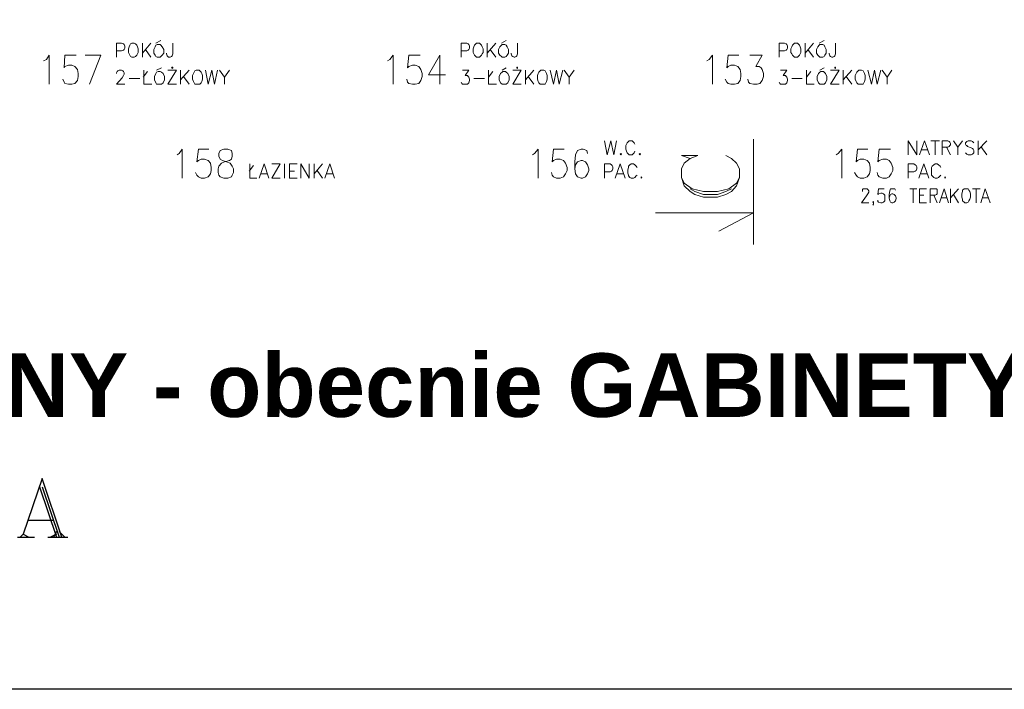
# Model space of a CAD drawing. Header units: millimetres. Extents: x 1 to 17496, y 1 to 30809.
# Tile 85 of 256: x 10915 to 12089, y 11395 to 12194. Entities that reach past the tile are written whole.
import ezdxf

# ---------------------------------------------------------------- set-up
doc = ezdxf.new("R2010")
doc.units = ezdxf.units.MM
doc.layers.add('Opisy', color=255, linetype='Continuous')
doc.layers.add('PDF _Geometria', color=7, linetype='Continuous')
doc.layers.add('SSO_opis pomieszczeń', color=5, linetype='Continuous', lineweight=25)
doc.styles.add('arial', font='arialbd.ttf')

msp = doc.modelspace()

# ---------------------------------------------------------------- linework, layer by layer
at = {"layer": 'Opisy', "lineweight": 18}
for points in [[(11030.8, 12148.7), (11030.8, 12165.5), (11036.7, 12165.5), (11039.2, 12164.7), (11040, 12163.8), (11040.9, 12162.1), (11040.9, 12159.6), (11040, 12157.9), (11039.2, 12157.1), (11036.7, 12156.2), (11030.8, 12156.2)], [(11061.9, 12165.5), (11061.9, 12148.7)], [(11072, 12165.5), (11061.9, 12153.7)], [(11077.9, 12165.5), (11083.8, 12168.9)], [(11098.1, 12165.5), (11098.1, 12152.9), (11097.3, 12150.3), (11096.5, 12149.5), (11094.8, 12148.7), (11093.1, 12148.7), (11092.2, 12149.5), (11091.4, 12150.3), (11090.6, 12152.9), (11090.6, 12153.7)], [(11441.8, 12148.7), (11441.8, 12165.5), (11448.5, 12165.5), (11450.2, 12164.7), (11451, 12163.8), (11451.9, 12162.1), (11451.9, 12159.6), (11451, 12157.9), (11450.2, 12157.1), (11448.5, 12156.2), (11441.8, 12156.2)], [(11472.9, 12165.5), (11472.9, 12148.7)], [(11483, 12165.5), (11472.9, 12153.7)], [(11489.8, 12165.5), (11495.7, 12168.9)], [(11509.1, 12165.5), (11509.1, 12152.9), (11508.3, 12150.3), (11507.5, 12149.5), (11505.8, 12148.7), (11504.9, 12148.7), (11503.3, 12149.5), (11502.4, 12150.3), (11501.6, 12152.9), (11501.6, 12153.7)], [(11820.8, 12148.7), (11820.8, 12165.5), (11827.5, 12165.5), (11829.2, 12164.7), (11830, 12163.8), (11830.9, 12162.1), (11830.9, 12159.6), (11830, 12157.9), (11829.2, 12157.1), (11827.5, 12156.2), (11820.8, 12156.2)], [(11851.9, 12165.5), (11851.9, 12148.7)], [(11862, 12165.5), (11851.9, 12153.7)], [(11868.8, 12165.5), (11874.7, 12168.9)], [(11888.1, 12165.5), (11888.1, 12152.9), (11887.3, 12150.3), (11886.5, 12149.5), (11884.8, 12148.7), (11883.9, 12148.7), (11882.3, 12149.5), (11881.4, 12150.3), (11880.6, 12152.9), (11880.6, 12153.7)], [(10944, 12144.4), (10947.4, 12146.1), (10950.8, 12151.2), (10950.8, 12116.6)], [(10982.8, 12151.2), (10969.3, 12151.2), (10968.4, 12136), (10969.3, 12137.7), (10973.5, 12139.4), (10977.7, 12139.4), (10981.1, 12137.7), (10984.4, 12134.3), (10985.3, 12129.3), (10985.3, 12125.9), (10984.4, 12120.9), (10981.1, 12117.5), (10977.7, 12116.6), (10973.5, 12116.6), (10969.3, 12117.5), (10968.4, 12119.2), (10966.8, 12122.5)], [(10998.8, 12116.6), (11012.2, 12151.2), (10993.7, 12151.2)], [(11065.3, 12157.9), (11072, 12148.7)], [(11354.2, 12144.4), (11356.7, 12146.1), (11360.9, 12151.2), (11360.9, 12116.6)], [(11392.9, 12151.2), (11379.4, 12151.2), (11377.8, 12136), (11379.4, 12137.7), (11383.7, 12139.4), (11387, 12139.4), (11391.2, 12137.7), (11393.8, 12134.3), (11395.4, 12129.3), (11395.4, 12125.9), (11393.8, 12120.9), (11391.2, 12117.5), (11387, 12116.6), (11383.7, 12116.6), (11379.4, 12117.5), (11377.8, 12119.2), (11376.9, 12122.5)], [(11416.5, 12116.6), (11416.5, 12151.2), (11403, 12127.6), (11423.2, 12127.6)], [(11476.3, 12157.9), (11483, 12148.7)], [(11734.9, 12144.4), (11737.4, 12146.1), (11741.6, 12151.2), (11741.6, 12116.6)], [(11772.8, 12151.2), (11760.1, 12151.2), (11758.4, 12136), (11760.1, 12137.7), (11763.5, 12139.4), (11767.7, 12139.4), (11771.9, 12137.7), (11774.4, 12134.3), (11775.3, 12129.3), (11775.3, 12125.9), (11774.4, 12120.9), (11771.9, 12117.5), (11767.7, 12116.6), (11763.5, 12116.6), (11760.1, 12117.5), (11758.4, 12119.2), (11756.8, 12122.5)], [(11786.2, 12151.2), (11800.6, 12151.2), (11793, 12137.7), (11797.2, 12137.7), (11799.7, 12136), (11800.6, 12134.3), (11802.2, 12129.3), (11802.2, 12125.9), (11800.6, 12120.9), (11798, 12117.5), (11794.7, 12116.6), (11790.5, 12116.6), (11786.2, 12117.5), (11784.6, 12119.2), (11783.7, 12122.5)], [(11855.3, 12157.9), (11862, 12148.7)], [(11030.8, 12129.3), (11030.8, 12130.1), (11031.6, 12131.8), (11032.4, 12132.6), (11034.1, 12133.5), (11036.7, 12133.5), (11038.3, 12132.6), (11039.2, 12131.8), (11040, 12130.1), (11040, 12128.4), (11039.2, 12126.8), (11037.5, 12124.2), (11030.8, 12116.6), (11040.9, 12116.6)], [(11062.8, 12125.1), (11067.8, 12131.8)], [(11063.6, 12133.5), (11063.6, 12116.6), (11072.9, 12116.6)], [(11078.8, 12133.5), (11084.7, 12136)], [(11092.2, 12133.5), (11102.4, 12133.5), (11092.2, 12116.6), (11102.4, 12116.6)], [(11107.4, 12133.5), (11107.4, 12116.6)], [(11117.5, 12133.5), (11107.4, 12121.7)], [(11136.9, 12133.5), (11140.3, 12116.6), (11144.5, 12133.5), (11147.8, 12116.6), (11151.2, 12133.5)], [(11153.7, 12133.5), (11159.6, 12125.1), (11159.6, 12116.6)], [(11165.5, 12133.5), (11159.6, 12125.1)], [(11443.5, 12133.5), (11451, 12133.5), (11446.8, 12126.8), (11449.4, 12126.8), (11450.2, 12125.9), (11451, 12125.1), (11451.9, 12122.5), (11451.9, 12120.9), (11451, 12118.3), (11449.4, 12116.6), (11443.5, 12116.6), (11442.6, 12117.5), (11441.8, 12119.2)], [(11474.6, 12133.5), (11474.6, 12116.6), (11483.9, 12116.6)], [(11474.6, 12125.1), (11479.7, 12131.8)], [(11490.6, 12133.5), (11495.7, 12136)], [(11503.3, 12133.5), (11513.4, 12133.5), (11503.3, 12116.6), (11513.4, 12116.6)], [(11518.4, 12133.5), (11518.4, 12116.6)], [(11528.5, 12133.5), (11518.4, 12121.7)], [(11547.9, 12133.5), (11552.1, 12116.6), (11555.5, 12133.5), (11558.8, 12116.6), (11563.1, 12133.5)], [(11564.7, 12133.5), (11570.6, 12125.1), (11570.6, 12116.6)], [(11576.5, 12133.5), (11570.6, 12125.1)], [(11822.5, 12133.5), (11830, 12133.5), (11825.8, 12126.8), (11828.4, 12126.8), (11829.2, 12125.9), (11830, 12125.1), (11830.9, 12122.5), (11830.9, 12120.9), (11830, 12118.3), (11828.4, 12116.6), (11822.5, 12116.6), (11821.6, 12117.5), (11820.8, 12119.2)], [(11853.6, 12133.5), (11853.6, 12116.6), (11862.9, 12116.6)], [(11853.6, 12125.1), (11858.7, 12131.8)], [(11869.6, 12133.5), (11874.7, 12136)], [(11882.3, 12133.5), (11892.4, 12133.5), (11882.3, 12116.6), (11892.4, 12116.6)], [(11897.4, 12133.5), (11897.4, 12116.6)], [(11907.5, 12133.5), (11897.4, 12121.7)], [(11926.9, 12133.5), (11931.1, 12116.6), (11934.5, 12133.5), (11937.8, 12116.6), (11942.1, 12133.5)], [(11943.7, 12133.5), (11949.6, 12125.1), (11949.6, 12116.6)], [(11955.5, 12133.5), (11949.6, 12125.1)], [(11045.9, 12123.4), (11058.6, 12123.4)], [(11110.8, 12125.9), (11117.5, 12116.6)], [(11456.9, 12123.4), (11469.6, 12123.4)], [(11521.8, 12125.9), (11528.5, 12116.6)], [(11835.9, 12123.4), (11848.6, 12123.4)], [(11900.8, 12125.9), (11907.5, 12116.6)], [(11612.7, 12049.3), (11616.1, 12032.4), (11620.3, 12049.3), (11623.7, 12032.4), (11627.1, 12049.3)], [(11649, 12045.1), (11648.1, 12046.7), (11646.4, 12048.4), (11645.6, 12049.3), (11642.2, 12049.3), (11641.4, 12048.4), (11639.7, 12046.7), (11638.9, 12045.1), (11638, 12043.4), (11638, 12039.2), (11638.9, 12036.6), (11639.7, 12034.9), (11641.4, 12033.3), (11642.2, 12032.4), (11645.6, 12032.4), (11646.4, 12033.3), (11648.1, 12034.9), (11649, 12036.6)], [(11790.5, 12051), (11790.5, 11925.5)], [(11974.9, 12032.4), (11974.9, 12049.3), (11985, 12032.4), (11985, 12049.3)], [(11988.4, 12032.4), (11994.3, 12049.3), (12000.2, 12032.4)], [(12001.8, 12049.3), (12012, 12049.3)], [(12006.9, 12049.3), (12006.9, 12032.4)], [(12015.3, 12032.4), (12015.3, 12049.3), (12022.1, 12049.3), (12023.7, 12048.4), (12024.6, 12047.6), (12025.4, 12045.9), (12025.4, 12044.2), (12024.6, 12043.4), (12023.7, 12042.5), (12022.1, 12041.7), (12015.3, 12041.7)], [(12028.8, 12049.3), (12033.9, 12041.7), (12033.9, 12032.4)], [(12039.7, 12049.3), (12033.9, 12041.7)], [(12053.2, 12046.7), (12051.5, 12048.4), (12049.9, 12049.3), (12046.5, 12049.3), (12044.8, 12048.4), (12043.1, 12046.7), (12043.1, 12045.1), (12044, 12043.4), (12044.8, 12043.4), (12045.6, 12042.5), (12049.9, 12040.8), (12051.5, 12040), (12052.4, 12039.2), (12053.2, 12037.5), (12053.2, 12034.9), (12051.5, 12033.3), (12049.9, 12032.4), (12046.5, 12032.4), (12044.8, 12033.3), (12043.1, 12034.9)], [(12058.3, 12049.3), (12058.3, 12032.4)], [(12068.4, 12049.3), (12058.3, 12038.3)], [(11103.2, 12032.4), (11105.7, 12034.1), (11109.1, 12039.2), (11109.1, 12004.6)], [(11141.1, 12039.2), (11128.5, 12039.2), (11126.8, 12024), (11128.5, 12025.7), (11131.8, 12027.4), (11136, 12027.4), (11140.3, 12025.7), (11142.8, 12022.3), (11143.6, 12017.3), (11143.6, 12013.9), (11142.8, 12009.7), (11140.3, 12006.3), (11136, 12004.6), (11131.8, 12004.6), (11128.5, 12006.3), (11126.8, 12008), (11125.1, 12011.4)], [(11526.8, 12032.4), (11529.4, 12034.1), (11533.6, 12039.2), (11533.6, 12004.6)], [(11564.7, 12039.2), (11552.1, 12039.2), (11550.4, 12024), (11552.1, 12025.7), (11555.5, 12027.4), (11559.7, 12027.4), (11563.9, 12025.7), (11566.4, 12022.3), (11568.1, 12017.3), (11568.1, 12013.9), (11566.4, 12009.7), (11563.9, 12006.3), (11559.7, 12004.6), (11555.5, 12004.6), (11552.1, 12006.3), (11550.4, 12008), (11549.6, 12011.4)], [(11592.5, 12034.1), (11591.7, 12037.5), (11587.5, 12039.2), (11584.9, 12039.2), (11580.7, 12037.5), (11578.2, 12032.4), (11577.4, 12024), (11577.4, 12015.6), (11578.2, 12009.7), (11580.7, 12006.3), (11584.9, 12004.6), (11586.6, 12004.6), (11590, 12006.3), (11592.5, 12009.7), (11594.2, 12013.9), (11594.2, 12015.6), (11592.5, 12020.6), (11590, 12024), (11586.6, 12025.7), (11584.9, 12025.7), (11580.7, 12024), (11578.2, 12020.6), (11577.4, 12015.6)], [(11889, 12032.4), (11891.5, 12034.1), (11895.7, 12039.2), (11895.7, 12004.6)], [(11926.9, 12039.2), (11914.3, 12039.2), (11912.6, 12024), (11914.3, 12025.7), (11917.6, 12027.4), (11921.8, 12027.4), (11926, 12025.7), (11928.6, 12022.3), (11929.4, 12017.3), (11929.4, 12013.9), (11928.6, 12009.7), (11926, 12006.3), (11921.8, 12004.6), (11917.6, 12004.6), (11914.3, 12006.3), (11912.6, 12008), (11910.9, 12011.4)], [(11953.8, 12039.2), (11940.4, 12039.2), (11938.7, 12024), (11940.4, 12025.7), (11944.6, 12027.4), (11948.8, 12027.4), (11952.2, 12025.7), (11954.7, 12022.3), (11956.4, 12017.3), (11956.4, 12013.9), (11954.7, 12009.7), (11952.2, 12006.3), (11948.8, 12004.6), (11944.6, 12004.6), (11940.4, 12006.3), (11938.7, 12008), (11937.8, 12011.4)], [(11990.9, 12038.3), (11997.6, 12038.3)], [(12020.4, 12041.7), (12025.4, 12032.4)], [(12061.6, 12042.5), (12068.4, 12032.4)], [(11189.9, 12021.5), (11189.9, 12004.6), (11198.4, 12004.6)], [(11200.9, 12004.6), (11206.8, 12021.5), (11212.7, 12004.6)], [(11226.2, 12004.6), (11216.1, 12004.6), (11226.2, 12021.5), (11216.1, 12021.5)], [(11231.2, 12021.5), (11231.2, 12004.6)], [(11246.4, 12004.6), (11237.1, 12004.6), (11237.1, 12021.5), (11246.4, 12021.5)], [(11250.6, 12004.6), (11250.6, 12021.5), (11260.7, 12004.6), (11260.7, 12021.5)], [(11266.6, 12021.5), (11266.6, 12004.6)], [(11276.7, 12021.5), (11266.6, 12009.7)], [(11279.2, 12004.6), (11285.1, 12021.5), (11291, 12004.6)], [(11612.7, 12004.6), (11612.7, 12021.5), (11619.5, 12021.5), (11621.2, 12020.6), (11622, 12019.8), (11622.8, 12018.1), (11622.8, 12015.6), (11622, 12013.9), (11621.2, 12013.1), (11619.5, 12012.2), (11612.7, 12012.2)], [(11625.4, 12004.6), (11631.3, 12021.5), (11637.2, 12004.6)], [(11651.5, 12017.3), (11650.6, 12018.9), (11649, 12020.6), (11647.3, 12021.5), (11644.7, 12021.5), (11643.1, 12020.6), (11641.4, 12018.9), (11641.4, 12017.3), (11640.5, 12014.7), (11640.5, 12010.5), (11641.4, 12008), (11641.4, 12007.2), (11643.1, 12005.5), (11644.7, 12004.6), (11647.3, 12004.6), (11649, 12005.5), (11650.6, 12007.2), (11651.5, 12008)], [(11714.7, 12028.2), (11704.5, 12031.6), (11723.9, 12031.6), (11714.7, 12028.2), (11707.9, 12022.3), (11704.5, 12015.6), (11704.5, 12005.5), (11707.9, 11995.4), (11714.7, 11988.6), (11720.5, 11985.3), (11730.7, 11981.9), (11747.5, 11981.9), (11757.6, 11985.3), (11764.3, 11988.6), (11770.2, 11995.4), (11773.6, 12005.5), (11773.6, 12015.6), (11770.2, 12022.3), (11764.3, 12028.2), (11757.6, 12031.6)], [(11974.9, 12004.6), (11974.9, 12021.5), (11981.6, 12021.5), (11983.3, 12020.6), (11984.2, 12019.8), (11985, 12018.1), (11985, 12015.6), (11984.2, 12013.9), (11983.3, 12013.1), (11981.6, 12012.2), (11974.9, 12012.2)], [(11987.5, 12004.6), (11993.4, 12021.5), (11999.3, 12004.6)], [(12013.6, 12017.3), (12012.8, 12018.9), (12011.1, 12020.6), (12009.4, 12021.5), (12006.9, 12021.5), (12005.2, 12020.6), (12003.5, 12018.9), (12002.7, 12017.3), (12002.7, 12008), (12003.5, 12007.2), (12005.2, 12005.5), (12006.9, 12004.6), (12009.4, 12004.6), (12011.1, 12005.5), (12012.8, 12007.2), (12013.6, 12008)], [(11189.1, 12013.1), (11194.2, 12019.8)], [(11203.4, 12009.7), (11211, 12009.7)], [(11237.1, 12013.1), (11243, 12013.1)], [(11270, 12013.9), (11276.7, 12004.6)], [(11281.7, 12009.7), (11289.3, 12009.7)], [(11627.9, 12009.7), (11635.5, 12009.7)], [(11990.1, 12009.7), (11997.6, 12009.7)], [(11704.5, 12005.5), (11707.9, 11998.7), (11717.2, 11992), (11730.7, 11988.6), (11747.5, 11988.6), (11761, 11992), (11770.2, 11998.7), (11773.6, 12005.5)], [(11714.7, 11992), (11720.5, 11988.6), (11730.7, 11985.3), (11747.5, 11985.3), (11757.6, 11988.6), (11764.3, 11992)], [(11920.2, 11988.6), (11920.2, 11991.2), (11921, 11992), (11926, 11992), (11926.9, 11991.2), (11927.7, 11989.5), (11927.7, 11987.8), (11926.9, 11986.1), (11925.2, 11983.6), (11919.3, 11975.2), (11927.7, 11975.2)], [(11946.3, 11992), (11939.5, 11992), (11938.7, 11985.3), (11939.5, 11986.1), (11942.1, 11986.9), (11943.7, 11986.9), (11945.4, 11986.1), (11947.1, 11984.4), (11947.1, 11977.7), (11945.4, 11976), (11943.7, 11975.2), (11942.1, 11975.2), (11939.5, 11976), (11938.7, 11976.8), (11938.7, 11978.5)], [(11959.7, 11990.3), (11958.9, 11992), (11953.8, 11992), (11953, 11989.5), (11952.2, 11985.3), (11952.2, 11981), (11953, 11977.7), (11953.8, 11976), (11955.5, 11975.2), (11956.4, 11975.2), (11958.1, 11976), (11959.7, 11977.7), (11960.6, 11980.2), (11960.6, 11981), (11959.7, 11983.6), (11958.1, 11985.3), (11956.4, 11986.1), (11955.5, 11986.1), (11953.8, 11985.3), (11953, 11983.6), (11952.2, 11981)], [(11976.6, 11992), (11985, 11992)], [(11980.8, 11992), (11980.8, 11975.2)], [(11996.8, 11975.2), (11988.4, 11975.2), (11988.4, 11992), (11996.8, 11992)], [(12001, 11975.2), (12001, 11992), (12008.6, 11992), (12009.4, 11991.2), (12009.4, 11986.1), (12008.6, 11985.3), (12006.9, 11984.4), (12001, 11984.4)], [(12012, 11975.2), (12017.9, 11992), (12022.9, 11975.2)], [(12025.4, 11992), (12025.4, 11975.2)], [(12034.7, 11992), (12025.4, 11981)], [(12051.5, 11992), (12060.8, 11992)], [(12055.8, 11992), (12055.8, 11975.2)], [(12061.6, 11975.2), (12066.7, 11992), (12072.6, 11975.2)], [(11933.6, 11976), (11933.6, 11975.2), (11932.8, 11976), (11933.6, 11976.8), (11933.6, 11973.5), (11932.8, 11972.6)], [(11988.4, 11984.4), (11993.4, 11984.4)], [(12005.2, 11984.4), (12009.4, 11975.2)], [(12014.5, 11981), (12020.4, 11981)], [(12028.8, 11985.3), (12034.7, 11975.2)], [(12064.2, 11981), (12070.1, 11981)], [(11673.4, 11963.4), (11790.5, 11963.4), (11749.2, 11941.5)]]:
    msp.add_lwpolyline(points, dxfattribs=at)
for points in [[(11049.3, 12165.5), (11047.6, 12164.7), (11046.8, 12163), (11045.9, 12161.3), (11045.1, 12158.8), (11045.1, 12154.5), (11045.9, 12152.9), (11046.8, 12151.2), (11047.6, 12149.5), (11049.3, 12148.7), (11051.8, 12148.7), (11053.5, 12149.5), (11055.2, 12151.2), (11056, 12152.9), (11056.9, 12154.5), (11056.9, 12158.8), (11056, 12161.3), (11055.2, 12163), (11053.5, 12164.7), (11051.8, 12165.5)], [(11079.6, 12163.8), (11077.9, 12163), (11077.1, 12161.3), (11075.4, 12157.9), (11075.4, 12153.7), (11077.1, 12151.2), (11077.9, 12149.5), (11079.6, 12148.7), (11083, 12148.7), (11083.8, 12149.5), (11085.5, 12151.2), (11087.2, 12153.7), (11087.2, 12157.9), (11085.5, 12161.3), (11083.8, 12163), (11083, 12163.8)], [(11460.3, 12165.5), (11459.5, 12164.7), (11457.8, 12163), (11456.9, 12161.3), (11456.1, 12158.8), (11456.1, 12154.5), (11456.9, 12152.9), (11457.8, 12151.2), (11459.5, 12149.5), (11460.3, 12148.7), (11463.7, 12148.7), (11464.5, 12149.5), (11466.2, 12151.2), (11467, 12152.9), (11467.9, 12154.5), (11467.9, 12158.8), (11467, 12161.3), (11466.2, 12163), (11464.5, 12164.7), (11463.7, 12165.5)], [(11490.6, 12163.8), (11489.8, 12163), (11488.1, 12161.3), (11486.4, 12157.9), (11486.4, 12153.7), (11488.1, 12151.2), (11489.8, 12149.5), (11490.6, 12148.7), (11494, 12148.7), (11495.7, 12149.5), (11496.5, 12151.2), (11498.2, 12153.7), (11498.2, 12157.9), (11496.5, 12161.3), (11495.7, 12163), (11494, 12163.8)], [(11839.3, 12165.5), (11838.5, 12164.7), (11836.8, 12163), (11835.9, 12161.3), (11835.1, 12158.8), (11835.1, 12154.5), (11835.9, 12152.9), (11836.8, 12151.2), (11838.5, 12149.5), (11839.3, 12148.7), (11842.7, 12148.7), (11843.5, 12149.5), (11845.2, 12151.2), (11846, 12152.9), (11846.9, 12154.5), (11846.9, 12158.8), (11846, 12161.3), (11845.2, 12163), (11843.5, 12164.7), (11842.7, 12165.5)], [(11869.6, 12163.8), (11868.8, 12163), (11867.1, 12161.3), (11865.4, 12157.9), (11865.4, 12153.7), (11867.1, 12151.2), (11868.8, 12149.5), (11869.6, 12148.7), (11873, 12148.7), (11874.7, 12149.5), (11875.5, 12151.2), (11877.2, 12153.7), (11877.2, 12157.9), (11875.5, 12161.3), (11874.7, 12163), (11873, 12163.8)], [(11080.5, 12131.8), (11078.8, 12131), (11077.9, 12129.3), (11076.2, 12125.9), (11076.2, 12121.7), (11077.9, 12118.3), (11078.8, 12116.6), (11084.7, 12116.6), (11086.4, 12118.3), (11088, 12121.7), (11088, 12125.9), (11086.4, 12129.3), (11084.7, 12131), (11083, 12131.8)], [(11098.1, 12136), (11098.1, 12136.9), (11097.3, 12136.9), (11096.5, 12136), (11097.3, 12136), (11097.3, 12135.2)], [(11125.9, 12133.5), (11124.3, 12132.6), (11123.4, 12131), (11122.6, 12129.3), (11121.7, 12126.8), (11121.7, 12122.5), (11122.6, 12120), (11123.4, 12118.3), (11124.3, 12116.6), (11130.1, 12116.6), (11131.8, 12118.3), (11132.7, 12120), (11133.5, 12122.5), (11133.5, 12126.8), (11132.7, 12129.3), (11131.8, 12131), (11130.1, 12132.6), (11129.3, 12133.5)], [(11491.5, 12131.8), (11490.6, 12131), (11488.9, 12129.3), (11487.3, 12125.9), (11487.3, 12121.7), (11488.9, 12118.3), (11490.6, 12116.6), (11495.7, 12116.6), (11497.4, 12118.3), (11499, 12121.7), (11499, 12125.9), (11497.4, 12129.3), (11495.7, 12131), (11494.8, 12131.8)], [(11509.1, 12136), (11509.1, 12136.9), (11508.3, 12136.9), (11508.3, 12136), (11509.1, 12135.2)], [(11536.9, 12133.5), (11536.1, 12132.6), (11534.4, 12131), (11533.6, 12129.3), (11532.7, 12126.8), (11532.7, 12122.5), (11533.6, 12120), (11534.4, 12118.3), (11536.1, 12116.6), (11542, 12116.6), (11542.8, 12118.3), (11543.7, 12120), (11544.5, 12122.5), (11544.5, 12126.8), (11543.7, 12129.3), (11542.8, 12131), (11542, 12132.6), (11540.3, 12133.5)], [(11870.5, 12131.8), (11869.6, 12131), (11867.9, 12129.3), (11866.3, 12125.9), (11866.3, 12121.7), (11867.9, 12118.3), (11869.6, 12116.6), (11874.7, 12116.6), (11876.4, 12118.3), (11878, 12121.7), (11878, 12125.9), (11876.4, 12129.3), (11874.7, 12131), (11873.8, 12131.8)], [(11888.1, 12136), (11888.1, 12136.9), (11887.3, 12136.9), (11887.3, 12136), (11888.1, 12135.2)], [(11915.9, 12133.5), (11915.1, 12132.6), (11913.4, 12131), (11912.6, 12129.3), (11911.7, 12126.8), (11911.7, 12122.5), (11912.6, 12120), (11913.4, 12118.3), (11915.1, 12116.6), (11921, 12116.6), (11921.8, 12118.3), (11922.7, 12120), (11923.5, 12122.5), (11923.5, 12126.8), (11922.7, 12129.3), (11921.8, 12131), (11921, 12132.6), (11919.3, 12133.5)], [(11158.8, 12039.2), (11154.6, 12037.5), (11152.9, 12034.1), (11152.9, 12030.7), (11154.6, 12027.4), (11157.1, 12025.7), (11162.2, 12024), (11166.4, 12022.3), (11168.9, 12018.9), (11170.6, 12015.6), (11170.6, 12011.4), (11168.9, 12008), (11168, 12006.3), (11163.8, 12004.6), (11158.8, 12004.6), (11154.6, 12006.3), (11152.9, 12008), (11152, 12011.4), (11152, 12015.6), (11152.9, 12018.9), (11156.3, 12022.3), (11159.6, 12024), (11165.5, 12025.7), (11168, 12027.4), (11168.9, 12030.7), (11168.9, 12034.1), (11168, 12037.5), (11163.8, 12039.2)], [(11632.1, 12034.1), (11631.3, 12033.3), (11632.1, 12032.4), (11633, 12033.3)], [(11654.9, 12034.1), (11654, 12033.3), (11654.9, 12032.4), (11655.7, 12033.3)], [(11656.5, 12006.3), (11656.5, 12004.6), (11657.4, 12005.5)], [(12018.7, 12006.3), (12018.7, 12004.6), (12019.5, 12005.5)], [(12042.3, 11992), (12041.4, 11992), (12039.7, 11990.3), (12039.7, 11988.6), (12038.9, 11986.1), (12038.9, 11981.9), (12039.7, 11979.4), (12039.7, 11977.7), (12041.4, 11976), (12042.3, 11975.2), (12044.8, 11975.2), (12046.5, 11976), (12047.3, 11977.7), (12048.2, 11979.4), (12049, 11981.9), (12049, 11986.1), (12048.2, 11988.6), (12047.3, 11990.3), (12046.5, 11992)]]:
    msp.add_lwpolyline(points, close=True, dxfattribs=at)
at = {"layer": 'PDF _Geometria'}
msp.add_lwpolyline([(1887, 15398.1), (14038.1, 15398.1), (14038.1, 11395.3), (1887, 11395.3)], close=True, dxfattribs=at)
at = {"layer": 'PDF _Geometria', "lineweight": 25}
for points in [[(10965.9, 11576.8), (10942.3, 11646.7), (10919.6, 11580.1)], [(10939, 11636.6), (10959.2, 11576.8)], [(10942.3, 11636.6), (10962.5, 11576.8)], [(10926.3, 11597), (10955.8, 11597)], [(10912.9, 11576.8), (10933.1, 11576.8)], [(10916.2, 11576.8), (10919.6, 11580.1), (10926.3, 11576.8)], [(10949.1, 11576.8), (10972.7, 11576.8)], [(10959.2, 11580.1), (10952.4, 11576.8)], [(10959.2, 11583.5), (10955.8, 11576.8)], [(10962.5, 11583.5), (10969.3, 11576.8)]]:
    msp.add_lwpolyline(points, dxfattribs=at)

# ---------------------------------------------------------------- texts
at = {"layer": 'SSO_opis pomieszczeń', "insert": (9815.6, 11795.8), "char_height": 75.8, "width": 3414.346, "attachment_point": 1, "style": 'arial'}
msp.add_mtext('ODDZIAŁ  PALIATYWNY - obecnie GABINETY LEKARSKIE', dxfattribs=at)

doc.saveas('drawing.dxf')
